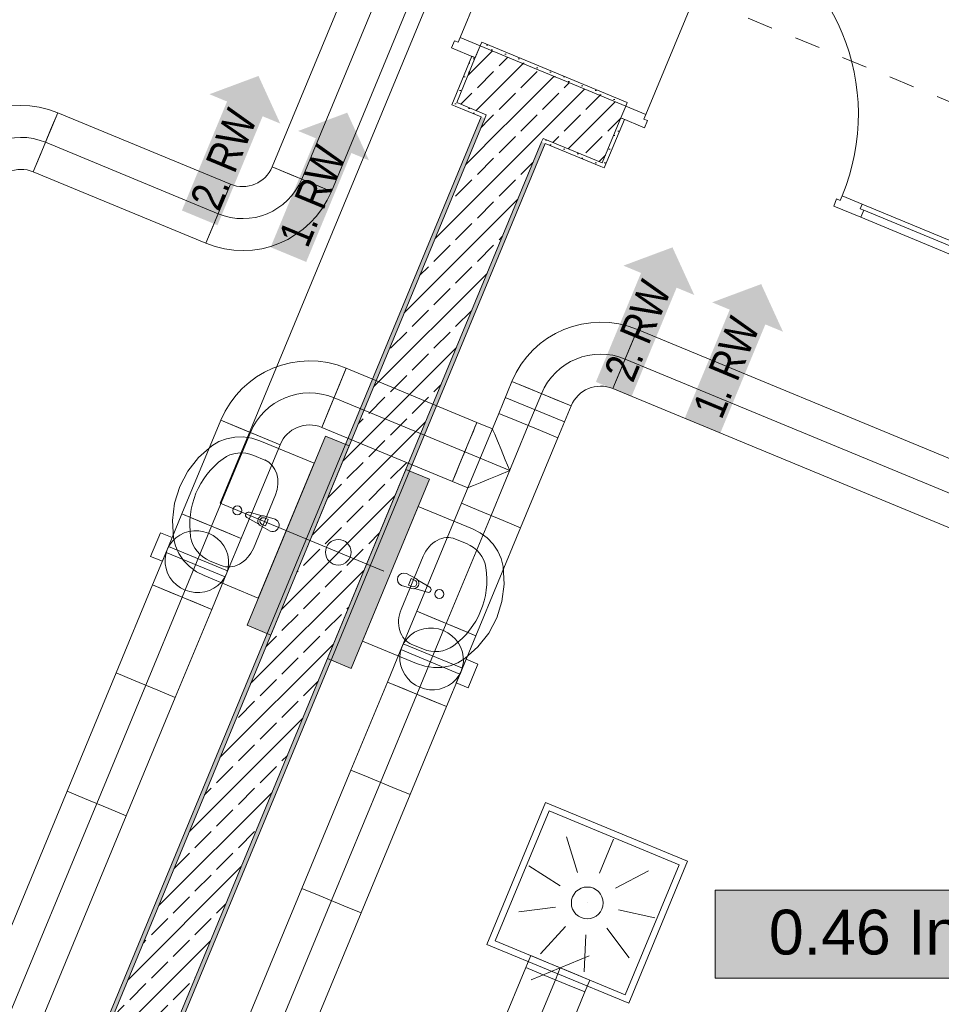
# Model space of a CAD drawing. Header units: metres. Extents: x -80 to 1923, y -189 to 69.
# Tile 66 of 149: x 932.95 to 936.55, y -1.93 to 1.92. Entities that reach past the tile are written whole.
import ezdxf
from ezdxf.enums import TextEntityAlignment as Align

# ---------------------------------------------------------------- set-up
doc = ezdxf.new("R2010")
doc.units = ezdxf.units.M
doc.header["$MEASUREMENT"] = 0
doc.linetypes.add('Strichlinie_ eng', pattern=[0.115, 0.075, -0.04])
doc.linetypes.add('STRICHPUNKT2', pattern=[12.7, 6.35, -3.175, 0, -3.175])
for name, color, linetype in [('70 Entwässerung_Schmutzwasser', 7, 'Continuous'), ('70 Lüftung', 7, 'Continuous'), ('97 Brandschutz', 7, 'Continuous'), ('Neubau_10 Wand außen', 7, 'Continuous'), ('Neubau_10 Wand innen', 7, 'Continuous'), ('Neubau_30 Dach', 7, 'Continuous'), ('Neubau_50 Sanitäreinrichtung', 7, 'Continuous'), ('Neubau_80 Raum', 7, 'Continuous')]:
    doc.layers.add(name, color=color, linetype=linetype)
doc.styles.add('ERSTELLTER_STIL_1', font='ARIALN.TTF')
doc.styles.add('ERSTELLTER_STIL_2', font='ARIALN.TTF')
doc.styles.add('ERSTELLTER_STIL_3', font='arial.ttf')
pattern_1 = [(45, (929.77, 0), (-0.0848528, 0.0848528), []), (45, (929.72758, 0.04243), (-0.0848528, 0.0848528), [0.09, -0.03])]
pattern_2 = [(45, (929.770002, 0), (-0.01767767, 0.01767767), [0, -0.025])]

# ---------------------------------------------------------------- blocks, each defined once
blk = doc.blocks.new('Tür Ol 1-Fl 1S 27_2')
at = {"layer": 'Neubau_10 Wand außen', "color": 7, "linetype": 'Continuous', "lineweight": 13}
for p, q in [((0.67, 0), (0.67, 0.83)), ((-0.755, 0.015), (-0.755, 0)), ((-0.67, 0), (-0.755, 0)), ((-0.755, 0), (-0.755, -0.05)), ((-0.755, 0), (-0.755, -0.05)), ((-0.755, 0), (-0.755, -0.05)), ((-0.245, 0), (-0.67, 0)), ((-0.67, -0.02), (-0.67, 0)), ((-0.16, 0), (-0.245, 0)), ((-0.245, 0), (-0.245, -0.02)), ((-0.16, -0.02), (-0.16, 0)), ((0.67, -0.02), (0.67, 0)), ((0.67, 0), (0.755, 0)), ((0.755, 0.015), (0.755, 0)), ((0.755, 0), (0.755, -0.05)), ((0.755, 0), (0.755, -0.05)), ((0.755, 0), (0.755, -0.05)), ((-0.655, -0.02), (-0.67, -0.02)), ((-0.655, -0.05), (-0.655, -0.02)), ((-0.26, -0.02), (-0.655, -0.02)), ((-0.245, -0.02), (-0.26, -0.02)), ((-0.26, -0.02), (-0.26, -0.05)), ((-0.145, -0.02), (-0.16, -0.02)), ((-0.145, -0.05), (-0.145, -0.02)), ((0.655, -0.05), (0.655, -0.02)), ((0.655, -0.02), (0.67, -0.02)), ((-0.755, -0.05), (-0.655, -0.05)), ((-0.74, -0.05), (-0.74, -0.255)), ((-0.655, -0.05), (-0.26, -0.05)), ((-0.26, -0.05), (-0.145, -0.05)), ((0.755, -0.05), (0.655, -0.05)), ((0.74, -0.05), (0.74, -0.255)), ((-0.755, -0.255), (-0.74, -0.255)), ((0.755, -0.255), (0.74, -0.255))]:
    blk.add_line(p, q, dxfattribs=at)
at = {"layer": 'Neubau_10 Wand außen', "color": 7, "linetype": 'Continuous', "lineweight": 9}
blk.add_arc((0.67, 0), 0.83, 90, 180, dxfattribs=at)
blk = doc.blocks.new('Pfeil gerade 27_2')
at = {"layer": '97 Brandschutz', "linetype": 'Continuous', "lineweight": 18, "true_color": 0x60cd00}
blk.add_hatch(color=72, dxfattribs=at).paths.add_polyline_path([(0.3, 0), (0.1607, 0.1497), (0.1607, 0.0752), (-0.3, 0.0752), (-0.3, -0.0752), (0.1607, -0.0752), (0.1607, -0.1497)])
blk = doc.blocks.new('Inklusives Lernen_0.46_73_1', base_point=(962.2714, -1.1375))
at = {"layer": 'Neubau_80 Raum', "linetype": 'Continuous', "lineweight": 0, "true_color": 0x2a201c}
blk.add_hatch(color=250, dxfattribs=at).paths.add_polyline_path([(935.6628, -1.8247), (938.4604, -1.8247), (938.4604, -1.4809), (935.6628, -1.4809)])
at = {"layer": 'Neubau_80 Raum', "color": 7, "linetype": 'Continuous', "lineweight": 9, "flags": 128}
blk.add_lwpolyline([(935.6628, -1.8247), (938.4604, -1.8247), (938.4604, -1.4809), (935.6628, -1.4809)], close=True, dxfattribs=at)
at = {"layer": 'Neubau_80 Raum', "color": 7, "lineweight": 9}
for tag, height, style, p in [('DUMMY_850', 0.2, 'ERSTELLTER_STIL_1', (963.3567, 0.4022)), ('ROOM_NAME', 0.2, 'ERSTELLTER_STIL_1', (961.0214, 0.3397)), ('ROOM_NUMBER', 0.175, 'ERSTELLTER_STIL_3', (961.1861, -0.2078)), ('measuredNetAreaCode', 0.175, 'ERSTELLTER_STIL_3', (961.1861, -0.7234)), ('perimeterCode', 0.175, 'ERSTELLTER_STIL_3', (961.1861, -1.0672)), ('ceilingHeightCode', 0.175, 'ERSTELLTER_STIL_3', (961.1861, -1.4109)), ('measuredAreaCode', 0.175, 'ERSTELLTER_STIL_3', (961.1861, -1.7547)), ('DUMMY_851_0', 0.175, 'ERSTELLTER_STIL_3', (963.1169, -1.7547)), ('DUMMY_852', 0.175, 'ERSTELLTER_STIL_3', (961.1861, -2.0984)), ('DUMMY_851_1', 0.175, 'ERSTELLTER_STIL_3', (963.1169, -2.0984)), ('DUMMY_853', 0.175, 'ERSTELLTER_STIL_3', (961.1861, -2.4422)), ('DUMMY_851_2', 0.175, 'ERSTELLTER_STIL_3', (963.1169, -2.4422))]:
    blk.add_attdef(tag, text='', height=height, dxfattribs=dict(at, style=style)).set_placement(p, align=Align.TOP_LEFT)
at = {"layer": 'Neubau_80 Raum', "color": 7, "lineweight": 9, "style": 'ERSTELLTER_STIL_3'}
blk.add_attdef('stApartmentId', text='', height=0.175, dxfattribs=at).set_placement((937.0616, -1.6443), align=Align.MIDDLE_CENTER)
blk = doc.blocks.new('Waschbecken 01 27_3')
at = {"layer": 'Neubau_50 Sanitäreinrichtung', "color": 7, "linetype": 'Continuous', "lineweight": 9}
for p, q in [((0.1129, -0.0923), (-0.1129, -0.0923)), ((-0.0136, -0.0971), (-0.0136, -0.0822)), ((-0.0136, -0.0822), (0.0136, -0.0822)), ((0.0136, -0.0822), (0.0136, -0.0971)), ((-0.223, -0.1833), (-0.223, -0.2291)), ((0.223, -0.1833), (0.223, -0.2291))]:
    blk.add_line(p, q, dxfattribs=at)
at = {"layer": 'Neubau_50 Sanitäreinrichtung', "color": 7, "linetype": 'Continuous', "lineweight": 9, "flags": 128}
blk.add_lwpolyline([(-0.285, 0), (-0.285, -0.2291), (-0.2822, -0.2628), (-0.2741, -0.2955), (-0.2608, -0.326), (-0.2427, -0.3534), (-0.2205, -0.3769), (-0.1949, -0.3956), (-0.133, -0.4255), (-0.0674, -0.4438), (0, -0.45), (0.0674, -0.4438), (0.133, -0.4255), (0.1949, -0.3956), (0.2205, -0.3769), (0.2427, -0.3534), (0.2608, -0.326), (0.2741, -0.2955), (0.2822, -0.2628), (0.285, -0.2291), (0.285, 0)], close=True, dxfattribs=at)
blk.add_lwpolyline([(-0.025, -0.0573), (-0.021, -0.0993, 0.12102), (-0.0177, -0.1088), (-0.0111, -0.1617, 0.882566), (0.0111, -0.1617), (0.0177, -0.1088, 0.12102), (0.021, -0.0993), (0.025, -0.0573, 1)], format="xyb", close=True, dxfattribs=at)
at = {"layer": 'Neubau_50 Sanitäreinrichtung', "color": 7, "linetype": 'Continuous', "lineweight": 9}
blk.add_circle((0, -0.2071), 0.0175, dxfattribs=at)
for centre, radius, start, end in [((0, -0.0974), 0.0211, 212.771, 327.229), ((0, -0.0971), 0.0136, 180, 0)]:
    blk.add_arc(centre, radius, start, end, dxfattribs=at)
for centre, major_axis, ratio, start_param, end_param in [((-0.1128, -0.1833), (0.1103, 0), 0.82489, 1.570796, 3.141593), ((0.1128, -0.1833), (0.1103, 0), 0.82489, 0, 1.570796), ((-0.1129, -0.2291), (0, 0.1212), 0.908696, 1.570796, 2.644618), ((0.1129, -0.2291), (0, 0.1212), 0.908696, 3.638567, 4.712389), ((0, 0), (0, 0.3818), 0.908696, 2.644618, 3.638567)]:
    blk.add_ellipse(centre, major_axis=major_axis, ratio=ratio, start_param=start_param, end_param=end_param, dxfattribs=at)

msp = doc.modelspace()

# ---------------------------------------------------------------- hatches: boundary and pattern name
at = {"layer": 'Neubau_10 Wand außen', "linetype": 'Continuous', "lineweight": 0, "true_color": 0x000000}
h = msp.add_hatch(dxfattribs=at)
h.set_pattern_fill('Beton_Stahlbeton_0001', color=18, style=0, pattern_type=2)
h.set_pattern_definition(pattern_1)
h.paths.add_polyline_path([(934.6534, 1.5964), (934.7689, 1.5486), (934.8607, 1.7703), (934.7453, 1.8182), (934.7261, 1.772)])
h = msp.add_hatch(dxfattribs=at)
h.set_pattern_fill('Gips_0001', color=18, style=0, pattern_type=2)
h.set_pattern_definition(pattern_2)
h.paths.add_polyline_path([(934.7453, 1.8182), (935.3134, 1.5828), (935.3192, 1.5967), (934.751, 1.832)])
h = msp.add_hatch(dxfattribs=at)
h.set_pattern_fill('Gips_0001', color=18, style=0, pattern_type=2)
h.set_pattern_definition(pattern_2)
h.paths.add_polyline_path([(934.6338, 1.5883), (934.6477, 1.5826), (934.6534, 1.5964), (934.7261, 1.772), (934.7123, 1.7777)])
h = msp.add_hatch(dxfattribs=at)
h.set_pattern_fill('Beton_Stahlbeton_0001', color=18, style=0, pattern_type=2)
h.set_pattern_definition(pattern_1)
h.paths.add_polyline_path([(935.0825, 1.6785), (934.8607, 1.7703), (934.7689, 1.5486), (934.9906, 1.4567)])
h = msp.add_hatch(dxfattribs=at)
h.set_pattern_fill('Beton_Stahlbeton_0001', color=18, style=0, pattern_type=2)
h.set_pattern_definition(pattern_1)
h.paths.add_polyline_path([(935.0825, 1.6785), (934.9906, 1.4567), (935.2216, 1.3611), (935.2943, 1.5366), (935.3134, 1.5828)])
h = msp.add_hatch(dxfattribs=at)
h.set_pattern_fill('Gips_0001', color=18, style=0, pattern_type=2)
h.set_pattern_definition(pattern_2)
h.paths.add_polyline_path([(934.6477, 1.5826), (934.7493, 1.5405), (934.755, 1.5543), (934.6534, 1.5964)])
h = msp.add_hatch(dxfattribs=at)
h.set_pattern_fill('Gips_0001', color=18, style=0, pattern_type=2)
h.set_pattern_definition(pattern_2)
h.paths.add_polyline_path([(934.7493, 1.5405), (930.7866, -8.0263), (930.8005, -8.032), (934.7632, 1.5347)])
h = msp.add_hatch(dxfattribs=at)
h.set_pattern_fill('Gips_0001', color=18, style=0, pattern_type=2)
h.set_pattern_definition(pattern_2)
h.paths.add_polyline_path([(934.7689, 1.5486), (934.755, 1.5543), (934.7493, 1.5405), (934.7632, 1.5347)])
h = msp.add_hatch(dxfattribs=at)
h.set_pattern_fill('Beton_Stahlbeton_0001', color=18, style=0, pattern_type=2)
h.set_pattern_definition(pattern_1)
h.paths.add_polyline_path([(934.9906, 1.4567), (934.7689, 1.5486), (934.7632, 1.5347), (934.9849, 1.4429)])
h = msp.add_hatch(dxfattribs=at)
h.set_pattern_fill('Beton_Stahlbeton_0001', color=18, style=0, pattern_type=2)
h.set_pattern_definition(pattern_1)
h.paths.add_polyline_path([(934.7632, 1.5347), (930.8005, -8.032), (931.0222, -8.1239), (934.9849, 1.4429)])
h = msp.add_hatch(dxfattribs=at)
h.set_pattern_fill('Gips_0001', color=18, style=0, pattern_type=2)
h.set_pattern_definition(pattern_2)
h.paths.add_polyline_path([(935.2297, 1.3415), (935.3082, 1.5309), (935.2943, 1.5366), (935.2216, 1.3611), (935.2159, 1.3472)])
h = msp.add_hatch(dxfattribs=at)
h.set_pattern_fill('Gips_0001', color=18, style=0, pattern_type=2)
h.set_pattern_definition(pattern_2)
h.paths.add_polyline_path([(931.0361, -8.1296), (934.9987, 1.4371), (934.9849, 1.4429), (931.0222, -8.1239)])
h = msp.add_hatch(dxfattribs=at)
h.set_pattern_fill('Gips_0001', color=18, style=0, pattern_type=2)
h.set_pattern_definition(pattern_2)
h.paths.add_polyline_path([(935.0045, 1.451), (934.9906, 1.4567), (934.9849, 1.4429), (934.9987, 1.4371)])
h = msp.add_hatch(dxfattribs=at)
h.set_pattern_fill('Gips_0001', color=18, style=0, pattern_type=2)
h.set_pattern_definition(pattern_2)
h.paths.add_polyline_path([(935.0045, 1.451), (934.9987, 1.4371), (935.2159, 1.3472), (935.2216, 1.3611)])
at = {"layer": 'Neubau_10 Wand innen', "linetype": 'Continuous', "lineweight": 13}
for points in [[(933.927, -0.4839), (933.8346, -0.4457), (934.1408, 0.2934), (934.2331, 0.2552)], [(934.2411, -0.6141), (934.1487, -0.5758), (934.4549, 0.1633), (934.5473, 0.125)]]:
    msp.add_hatch(color=9, dxfattribs=at).paths.add_polyline_path(points)

# ---------------------------------------------------------------- linework, layer by layer
at = {"layer": '70 Entwässerung_Schmutzwasser', "color": 34, "linetype": 'Continuous', "lineweight": 18, "true_color": 0xa85100}
for p, q in [((933.729, 0.031), (942.0842, 20.2022)), ((934.3686, -0.2339), (933.729, 0.031))]:
    msp.add_line(p, q, dxfattribs=at)
msp.add_circle((934.1909, -0.1603), 0.05, dxfattribs=at)
at = {"layer": '70 Lüftung', "color": 36, "linetype": 'Continuous', "lineweight": 18, "true_color": 0x7e4100}
for p, q in [((934.5736, 2.8921), (933.9329, 1.3454)), ((934.1639, 1.2497), (934.8046, 2.7964)), ((932.9997, 1.3261), (933.0953, 1.557)), ((933.0953, 1.557), (933.0673, 1.4894)), ((933.7696, 1.2777), (933.0953, 1.557)), ((933.0673, 1.4894), (933.0277, 1.3937)), ((933.0277, 1.3937), (932.9997, 1.3261)), ((932.9997, 1.3261), (933.6739, 1.0468)), ((933.9329, 1.3454), (934.1639, 1.2497)), ((934.0006, 1.3174), (933.9329, 1.3454)), ((934.0963, 1.2777), (934.0006, 1.3174)), ((933.7696, 1.2777), (933.6739, 1.0468)), ((933.7696, 1.2777), (933.7416, 1.2101)), ((934.1639, 1.2497), (934.0963, 1.2777)), ((933.7416, 1.2101), (933.702, 1.1144)), ((933.702, 1.1144), (933.6739, 1.0468))]:
    msp.add_line(p, q, dxfattribs=at)
at = {"layer": '70 Lüftung', "color": 36, "linetype": 'STRICHPUNKT2', "lineweight": 18, "true_color": 0x7e4100}
for p, q in [((934.0484, 1.2975), (934.6891, 2.8442)), ((933.7218, 1.1622), (933.0475, 1.4415))]:
    msp.add_line(p, q, dxfattribs=at)
at = {"layer": '70 Lüftung', "color": 70, "linetype": 'Continuous', "lineweight": 18, "true_color": 0x73ff00}
for p, q in [((935.2634, 0.4791), (935.3591, 0.7101)), ((935.3591, 0.7101), (935.3311, 0.6424)), ((938.3619, -0.5337), (935.3591, 0.7101)), ((935.3311, 0.6424), (935.2915, 0.5468)), ((934.1266, 0.3276), (934.2223, 0.5586)), ((934.1943, 0.491), (934.2223, 0.5586)), ((934.7326, 0.3472), (934.2223, 0.5586)), ((935.2915, 0.5468), (935.2634, 0.4791)), ((934.8691, 0.5071), (934.8175, 0.3824)), ((935.1001, 0.4115), (934.8691, 0.5071)), ((934.8691, 0.5071), (934.9368, 0.4791)), ((934.1546, 0.3953), (934.1943, 0.491)), ((934.9368, 0.4791), (935.0325, 0.4395)), ((935.2634, 0.4791), (938.2662, -0.7647)), ((934.8433, 0.4448), (935.0743, 0.3491)), ((935.0325, 0.4395), (935.1001, 0.4115)), ((934.1266, 0.3276), (934.1546, 0.3953)), ((935.0485, 0.2867), (935.1001, 0.4115)), ((933.7323, 0.3557), (933.5805, -0.0108)), ((933.9633, 0.26), (933.7323, 0.3557)), ((933.8, 0.3276), (933.7323, 0.3557)), ((934.8175, 0.3824), (934.6721, 0.0313)), ((934.7045, 0.2796), (934.7326, 0.3472)), ((934.7326, 0.3472), (934.7309, 0.3433)), ((934.7926, 0.3224), (934.7326, 0.3472)), ((934.8175, 0.3824), (934.8851, 0.3544)), ((934.8175, 0.3824), (934.8851, 0.3544)), ((934.8851, 0.3544), (934.9808, 0.3148)), ((934.8851, 0.3544), (934.9808, 0.3148)), ((933.8956, 0.288), (933.8, 0.3276)), ((934.1266, 0.3276), (934.6369, 0.1163)), ((934.7185, 0.3134), (934.7086, 0.2895)), ((934.7261, 0.3318), (934.7185, 0.3134)), ((934.7309, 0.3433), (934.7261, 0.3318)), ((934.7926, 0.3224), (934.7949, 0.3168)), ((934.7949, 0.3168), (934.8017, 0.3005)), ((934.9808, 0.3148), (935.0485, 0.2867)), ((934.9808, 0.3148), (935.0485, 0.2867)), ((933.9633, 0.26), (933.8956, 0.288)), ((934.6649, 0.1839), (934.7045, 0.2796)), ((934.7086, 0.2895), (934.6971, 0.2616)), ((934.8017, 0.3005), (934.8124, 0.2745)), ((934.8124, 0.2745), (934.8264, 0.2407)), ((934.903, -0.0643), (935.0485, 0.2867)), ((933.8115, -0.1065), (933.9633, 0.26)), ((934.6847, 0.2318), (934.6723, 0.2019)), ((934.6971, 0.2616), (934.6847, 0.2318)), ((934.8264, 0.2407), (934.8427, 0.2013)), ((934.6723, 0.2019), (934.6608, 0.174)), ((934.8427, 0.2013), (934.8603, 0.159)), ((934.6369, 0.1163), (934.6649, 0.1839)), ((934.6608, 0.174), (934.6509, 0.1501)), ((934.8603, 0.159), (934.818, 0.1415)), ((934.6385, 0.1202), (934.6369, 0.1163)), ((934.6969, 0.0914), (934.6369, 0.1163)), ((934.6433, 0.1317), (934.6385, 0.1202)), ((934.6509, 0.1501), (934.6433, 0.1317)), ((934.7786, 0.1252), (934.7448, 0.1112)), ((934.818, 0.1415), (934.7786, 0.1252)), ((934.7025, 0.0937), (934.6969, 0.0914)), ((934.7188, 0.1005), (934.7025, 0.0937)), ((934.7448, 0.1112), (934.7188, 0.1005)), ((934.6721, 0.0313), (934.4973, -0.3905)), ((934.6721, 0.0313), (934.7397, 0.0033)), ((934.7397, 0.0033), (934.6721, 0.0313)), ((934.7397, 0.0033), (934.8354, -0.0363)), ((934.8354, -0.0363), (934.7397, 0.0033)), ((933.6482, -0.0388), (933.5805, -0.0108)), ((934.8354, -0.0363), (934.903, -0.0643)), ((934.903, -0.0643), (934.8354, -0.0363)), ((933.7439, -0.0784), (933.6482, -0.0388)), ((934.7283, -0.4862), (934.903, -0.0643)), ((933.8115, -0.1065), (933.7439, -0.0784)), ((933.4657, -0.288), (933.3233, -0.6318)), ((933.4657, -0.288), (933.5334, -0.316)), ((933.5334, -0.316), (933.629, -0.3556)), ((933.5543, -0.7274), (933.6967, -0.3836)), ((933.629, -0.3556), (933.6967, -0.3836)), ((934.565, -0.4186), (934.4973, -0.3905)), ((934.6606, -0.4582), (934.565, -0.4186)), ((934.7283, -0.4862), (934.6606, -0.4582)), ((933.3233, -0.6318), (933.132, -1.0937)), ((933.3233, -0.6318), (933.391, -0.6598)), ((933.3233, -0.6318), (933.391, -0.6598)), ((933.391, -0.6598), (933.4866, -0.6994)), ((933.391, -0.6598), (933.4866, -0.6994)), ((934.3825, -0.6677), (934.2401, -1.0115)), ((934.4502, -0.6957), (934.3825, -0.6677)), ((933.363, -1.1894), (933.5543, -0.7274)), ((933.4866, -0.6994), (933.5543, -0.7274)), ((933.4866, -0.6994), (933.5543, -0.7274)), ((934.5458, -0.7353), (934.4502, -0.6957)), ((934.4711, -1.1072), (934.6135, -0.7634)), ((934.6135, -0.7634), (934.5458, -0.7353)), ((934.2401, -1.0115), (934.0488, -1.4734)), ((934.3078, -1.0395), (934.2401, -1.0115)), ((934.3078, -1.0395), (934.2401, -1.0115)), ((934.4034, -1.0791), (934.3078, -1.0395)), ((934.4034, -1.0791), (934.3078, -1.0395)), ((933.132, -1.0937), (932.7217, -2.0843)), ((933.132, -1.0937), (933.1996, -1.1217)), ((933.132, -1.0937), (933.1996, -1.1217)), ((934.2797, -1.5691), (934.4711, -1.1072)), ((934.4711, -1.1072), (934.4034, -1.0791)), ((934.4711, -1.1072), (934.4034, -1.0791)), ((933.1996, -1.1217), (933.2953, -1.1613)), ((933.1996, -1.1217), (933.2953, -1.1613)), ((932.9526, -2.1799), (933.363, -1.1894)), ((933.2953, -1.1613), (933.363, -1.1894)), ((933.2953, -1.1613), (933.363, -1.1894)), ((934.0488, -1.4734), (933.6385, -2.464)), ((934.0488, -1.4734), (934.1164, -1.5015)), ((934.1164, -1.5015), (934.0488, -1.4734)), ((934.1164, -1.5015), (934.2121, -1.5411)), ((934.2121, -1.5411), (934.1164, -1.5015)), ((933.8694, -2.5597), (934.2797, -1.5691)), ((934.2121, -1.5411), (934.2797, -1.5691)), ((934.2797, -1.5691), (934.2121, -1.5411))]:
    msp.add_line(p, q, dxfattribs=at)
at = {"layer": '70 Lüftung', "color": 70, "linetype": 'STRICHPUNKT2', "lineweight": 18, "true_color": 0x73ff00}
for p, q in [((938.3141, -0.6492), (935.3113, 0.5946)), ((934.1744, 0.4431), (934.6847, 0.2318)), ((934.933, 0.3346), (934.9846, 0.4593)), ((933.696, -0.0586), (933.8478, 0.3078)), ((934.7875, -0.0165), (934.933, 0.3346)), ((934.8603, 0.159), (934.6847, 0.2318)), ((934.6128, -0.4384), (934.7875, -0.0165)), ((933.5812, -0.3358), (933.4388, -0.6796)), ((933.4388, -0.6796), (933.2475, -1.1415)), ((934.3556, -1.0593), (934.498, -0.7155)), ((934.1642, -1.5213), (934.3556, -1.0593)), ((933.2475, -1.1415), (932.8372, -2.1321)), ((934.1642, -1.5213), (933.7539, -2.5118))]:
    msp.add_line(p, q, dxfattribs=at)
at = {"layer": '70 Lüftung', "color": 253, "linetype": 'Continuous', "lineweight": 18, "true_color": 0xaaaaaa}
for p, q in [((933.5277, -0.1383), (933.5805, -0.0108)), ((933.5805, -0.0108), (933.8115, -0.1065)), ((933.6079, -0.0794), (933.6271, -0.0767)), ((933.6271, -0.0767), (933.6466, -0.077)), ((933.4961, -0.084), (933.4578, -0.1764)), ((933.4961, -0.084), (933.5423, -0.1032)), ((933.5423, -0.1032), (933.504, -0.1956)), ((933.543, -0.1175), (933.5566, -0.1043)), ((933.5566, -0.1043), (933.5722, -0.0933)), ((933.5722, -0.0933), (933.5894, -0.085)), ((933.5894, -0.085), (933.6079, -0.0794)), ((933.6466, -0.077), (933.6659, -0.0802)), ((933.6659, -0.0802), (933.6845, -0.0863)), ((933.6845, -0.0863), (933.702, -0.0952)), ((933.702, -0.0952), (933.718, -0.1066)), ((933.718, -0.1066), (933.732, -0.1201)), ((933.7587, -0.234), (933.8115, -0.1065)), ((933.4657, -0.288), (933.5277, -0.1383)), ((933.5174, -0.1673), (933.5231, -0.1494)), ((933.5212, -0.1542), (933.5251, -0.1446)), ((933.5231, -0.1494), (933.5317, -0.1326)), ((933.5251, -0.1446), (933.5279, -0.1378)), ((933.7589, -0.2335), (933.5279, -0.1378)), ((933.5317, -0.1326), (933.543, -0.1175)), ((933.732, -0.1201), (933.7436, -0.1356)), ((933.7436, -0.1356), (933.7527, -0.1526)), ((933.7527, -0.1526), (933.759, -0.1707)), ((933.4578, -0.1764), (933.504, -0.1956)), ((933.5146, -0.186), (933.5174, -0.1673)), ((933.5149, -0.2049), (933.5146, -0.186)), ((933.5183, -0.1609), (933.5212, -0.1542)), ((933.5183, -0.1609), (933.7493, -0.2566)), ((933.759, -0.1707), (933.7624, -0.1895)), ((933.7624, -0.1895), (933.7626, -0.2084)), ((933.5182, -0.2237), (933.5149, -0.2049)), ((933.5245, -0.2418), (933.5182, -0.2237)), ((933.7599, -0.2271), (933.7541, -0.245)), ((933.7626, -0.2084), (933.7599, -0.2271)), ((933.5336, -0.2588), (933.5245, -0.2418)), ((933.5453, -0.2743), (933.5336, -0.2588)), ((933.6967, -0.3836), (933.7587, -0.234)), ((933.7455, -0.2618), (933.7343, -0.277)), ((933.7541, -0.245), (933.7455, -0.2618)), ((933.7493, -0.2566), (933.7521, -0.2498)), ((933.7521, -0.2498), (933.7561, -0.2403)), ((933.7561, -0.2403), (933.7589, -0.2335)), ((933.4657, -0.288), (933.6967, -0.3836)), ((933.5593, -0.2879), (933.5453, -0.2743)), ((933.5752, -0.2992), (933.5593, -0.2879)), ((933.5927, -0.3081), (933.5752, -0.2992)), ((933.7051, -0.3011), (933.6878, -0.3094)), ((933.7207, -0.2902), (933.7051, -0.3011)), ((933.7343, -0.277), (933.7207, -0.2902)), ((933.6113, -0.3142), (933.5927, -0.3081)), ((933.6306, -0.3174), (933.6113, -0.3142)), ((933.6501, -0.3177), (933.6306, -0.3174)), ((933.6693, -0.315), (933.6501, -0.3177)), ((933.6878, -0.3094), (933.6693, -0.315)), ((934.4973, -0.3905), (934.4353, -0.5402)), ((934.7283, -0.4862), (934.4973, -0.3905)), ((934.5062, -0.4647), (934.5247, -0.4591)), ((934.5247, -0.4591), (934.5439, -0.4565)), ((934.5439, -0.4565), (934.5634, -0.4567)), ((934.5634, -0.4567), (934.5827, -0.46)), ((934.5827, -0.46), (934.6013, -0.4661)), ((934.4485, -0.5124), (934.4598, -0.4972)), ((934.4598, -0.4972), (934.4733, -0.484)), ((934.4733, -0.484), (934.489, -0.4731)), ((934.489, -0.4731), (934.5062, -0.4647)), ((934.6013, -0.4661), (934.6188, -0.4749)), ((934.6188, -0.4749), (934.6348, -0.4863)), ((934.6348, -0.4863), (934.6487, -0.4999)), ((934.6487, -0.4999), (934.6604, -0.5154)), ((934.7283, -0.4862), (934.6663, -0.6359)), ((934.4341, -0.547), (934.4399, -0.5291)), ((934.4379, -0.5339), (934.4351, -0.5407)), ((934.4419, -0.5243), (934.4379, -0.5339)), ((934.4399, -0.5291), (934.4485, -0.5124)), ((934.4447, -0.5176), (934.4419, -0.5243)), ((934.6757, -0.6132), (934.4447, -0.5176)), ((934.6604, -0.5154), (934.6695, -0.5324)), ((934.6695, -0.5324), (934.6758, -0.5505)), ((934.4353, -0.5402), (934.3825, -0.6677)), ((934.4314, -0.5657), (934.4341, -0.547)), ((934.4317, -0.5847), (934.4314, -0.5657)), ((934.4351, -0.5407), (934.6661, -0.6363)), ((934.6758, -0.5505), (934.6791, -0.5692)), ((934.6791, -0.5692), (934.6794, -0.5882)), ((934.435, -0.6034), (934.4317, -0.5847)), ((934.4413, -0.6215), (934.435, -0.6034)), ((934.6517, -0.671), (934.69, -0.5786)), ((934.6766, -0.6069), (934.6709, -0.6248)), ((934.6757, -0.6132), (934.6729, -0.62)), ((934.6794, -0.5882), (934.6766, -0.6069)), ((934.7362, -0.5977), (934.69, -0.5786)), ((934.6979, -0.6901), (934.7362, -0.5977)), ((934.4504, -0.6385), (934.4413, -0.6215)), ((934.4621, -0.654), (934.4504, -0.6385)), ((934.6663, -0.6359), (934.6135, -0.7634)), ((934.6623, -0.6415), (934.651, -0.6567)), ((934.6709, -0.6248), (934.6623, -0.6415)), ((934.6689, -0.6296), (934.6661, -0.6363)), ((934.6729, -0.62), (934.6689, -0.6296)), ((934.6135, -0.7634), (934.3825, -0.6677)), ((934.476, -0.6676), (934.4621, -0.654)), ((934.492, -0.679), (934.476, -0.6676)), ((934.5095, -0.6878), (934.492, -0.679)), ((934.5281, -0.6939), (934.5095, -0.6878)), ((934.6046, -0.6892), (934.5861, -0.6948)), ((934.6218, -0.6808), (934.6046, -0.6892)), ((934.6374, -0.6699), (934.6218, -0.6808)), ((934.651, -0.6567), (934.6374, -0.6699)), ((934.6979, -0.6901), (934.6517, -0.671)), ((934.5474, -0.6972), (934.5281, -0.6939)), ((934.5669, -0.6975), (934.5474, -0.6972)), ((934.5861, -0.6948), (934.5669, -0.6975)), ((934.7711, -1.6925), (935.0007, -1.1381)), ((935.0007, -1.1381), (935.555, -1.3677)), ((934.8037, -1.6789), (935.0142, -1.1708)), ((935.0142, -1.1708), (935.5224, -1.3813)), ((935.0819, -1.2726), (935.1255, -1.4109)), ((935.2664, -1.2807), (935.2109, -1.4146)), ((935.3119, -1.8894), (935.5224, -1.3813)), ((935.3254, -1.9221), (935.555, -1.3677)), ((934.9353, -1.385), (935.0576, -1.4629)), ((935.4025, -1.4054), (935.2739, -1.4724)), ((935.1631, -1.5301), (935.1631, -1.5301)), ((934.8954, -1.5653), (935.0391, -1.5464)), ((935.4267, -1.5885), (935.2851, -1.5572)), ((934.9806, -1.7292), (935.0786, -1.6223)), ((935.3274, -1.7443), (935.2391, -1.6293)), ((934.7711, -1.6925), (935.3254, -1.9221)), ((934.8037, -1.6789), (935.3119, -1.8894)), ((935.1513, -1.7998), (935.1576, -1.655)), ((934.9423, -1.7363), (934.9232, -1.7825)), ((934.9423, -1.7363), (935.01, -1.7644)), ((934.9446, -1.8311), (935.171, -1.7373)), ((935.01, -1.7644), (935.1057, -1.804)), ((934.9232, -1.7825), (934.9908, -1.8106)), ((935.1057, -1.804), (935.1733, -1.832)), ((934.9908, -1.8106), (935.0865, -1.8502)), ((935.1542, -1.8782), (935.1733, -1.832)), ((935.0865, -1.8502), (935.1542, -1.8782))]:
    msp.add_line(p, q, dxfattribs=at)
at = {"layer": '70 Lüftung', "color": 253, "linetype": 'STRICHPUNKT2', "lineweight": 18, "true_color": 0xaaaaaa}
for p, q in [((933.696, -0.0586), (933.5812, -0.3358)), ((934.498, -0.7155), (934.6128, -0.4384)), ((935.0387, -1.8304), (935.0578, -1.7842))]:
    msp.add_line(p, q, dxfattribs=at)
at = {"layer": '70 Lüftung', "color": 5, "linetype": 'Continuous', "lineweight": 18}
for p, q in [((934.9232, -1.7825), (934.6625, -2.4119)), ((934.9908, -1.8106), (934.9232, -1.7825)), ((935.0865, -1.8502), (934.9908, -1.8106)), ((934.8935, -2.5076), (935.1542, -1.8782)), ((935.1542, -1.8782), (935.0865, -1.8502))]:
    msp.add_line(p, q, dxfattribs=at)
at = {"layer": '70 Lüftung', "color": 5, "linetype": 'STRICHPUNKT2', "lineweight": 18}
msp.add_line((934.778, -2.4598), (935.0387, -1.8304), dxfattribs=at)
at = {"layer": '70 Lüftung', "color": 253, "linetype": 'Continuous', "lineweight": 18, "true_color": 0xaaaaaa}
msp.add_circle((935.1631, -1.5301), 0.062, dxfattribs=at)
at = {"layer": '70 Lüftung', "color": 36, "linetype": 'Continuous', "lineweight": 18, "true_color": 0x7e4100}
for centre, radius, start, end in [((932.9518, 1.2106), 0.375, 67.5, 157.5), ((932.9518, 1.2106), 0.125, 67.5, 157.5), ((933.8174, 1.3932), 0.125, 247.5, 337.5), ((933.8174, 1.3932), 0.375, 247.5, 337.5)]:
    msp.add_arc(centre, radius, start, end, dxfattribs=at)
at = {"layer": '70 Lüftung', "color": 36, "linetype": 'STRICHPUNKT2', "lineweight": 18, "true_color": 0x7e4100}
for centre, start, end in [((932.9518, 1.2106), 67.5, 157.5), ((933.8174, 1.3932), 247.5, 337.5)]:
    msp.add_arc(centre, 0.25, start, end, dxfattribs=at)
at = {"layer": '70 Lüftung', "color": 70, "linetype": 'Continuous', "lineweight": 18, "true_color": 0x73ff00}
for centre, radius in [((935.2156, 0.3636), 0.375), ((934.0788, 0.2121), 0.375), ((935.2156, 0.3636), 0.125), ((934.0788, 0.2121), 0.125)]:
    msp.add_arc(centre, radius, 67.5, 157.5, dxfattribs=at)
at = {"layer": '70 Lüftung', "color": 70, "linetype": 'STRICHPUNKT2', "lineweight": 18, "true_color": 0x73ff00}
for centre in [(935.2156, 0.3636), (934.0788, 0.2121)]:
    msp.add_arc(centre, 0.25, 67.5, 157.5, dxfattribs=at)
at = {"layer": 'Neubau_10 Wand außen', "color": 7, "linetype": 'Continuous', "lineweight": 13}
for p, q in [((934.7453, 1.8182), (934.7261, 1.772)), ((934.751, 1.832), (934.7453, 1.8182)), ((934.8607, 1.7703), (934.7453, 1.8182)), ((934.7123, 1.7777), (934.6338, 1.5883)), ((934.6534, 1.5964), (934.7261, 1.772)), ((934.7261, 1.772), (934.7123, 1.7777)), ((935.0825, 1.6785), (934.8607, 1.7703)), ((935.3134, 1.5828), (935.0825, 1.6785)), ((934.6477, 1.5826), (934.6338, 1.5883)), ((934.6534, 1.5964), (934.7689, 1.5486)), ((935.3134, 1.5828), (935.2943, 1.5366)), ((935.3192, 1.5967), (935.3134, 1.5828)), ((934.7689, 1.5486), (934.7632, 1.5347)), ((934.7689, 1.5486), (934.7632, 1.5347)), ((934.7632, 1.5347), (930.8005, -8.032)), ((935.2216, 1.3611), (935.2943, 1.5366)), ((935.3082, 1.5309), (935.2297, 1.3415)), ((935.2943, 1.5366), (935.3082, 1.5309)), ((931.0222, -8.1239), (934.9849, 1.4429)), ((934.9849, 1.4429), (934.9906, 1.4567)), ((934.9849, 1.4429), (934.9906, 1.4567)), ((934.9906, 1.4567), (935.2216, 1.3611)), ((935.2159, 1.3472), (935.2297, 1.3415))]:
    msp.add_line(p, q, dxfattribs=at)
at = {"layer": 'Neubau_10 Wand außen', "color": 7, "linetype": 'Continuous', "lineweight": 13, "flags": 128}
for points in [[(935.3192, 1.5967), (934.751, 1.832)], [(934.6477, 1.5826), (934.7493, 1.5405)], [(934.7493, 1.5405), (930.7866, -8.0263)], [(931.0361, -8.1296), (934.9987, 1.4371)], [(934.9987, 1.4371), (935.2159, 1.3472)]]:
    msp.add_lwpolyline(points, dxfattribs=at)
at = {"layer": 'Neubau_10 Wand innen', "color": 7, "linetype": 'Continuous', "lineweight": 9, "flags": 128}
for points in [[(933.927, -0.4839), (933.8346, -0.4457), (934.1408, 0.2934), (934.2331, 0.2552)], [(934.2411, -0.6141), (934.1487, -0.5758), (934.4549, 0.1633), (934.5473, 0.125)]]:
    msp.add_lwpolyline(points, close=True, dxfattribs=at)
at = {"layer": 'Neubau_30 Dach', "color": 7, "linetype": 'Strichlinie_ eng', "lineweight": 9}
msp.add_line((943.0898, -1.0971), (926.8785, 5.6179), dxfattribs=at)

# ---------------------------------------------------------------- block references
at = {"layer": '97 Brandschutz', "color": 7, "linetype": 'Continuous', "lineweight": 13, "xscale": -1, "rotation": 247.4999984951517}
for p in [(933.7645, 1.4234), (934.111, 1.2799), (935.3813, 0.7537), (935.7278, 0.6102)]:
    msp.add_blockref('Pfeil gerade 27_2', p, dxfattribs=at)
at = {"layer": 'Neubau_10 Wand außen', "color": 7, "linetype": 'Continuous', "lineweight": 13, "rotation": 337.5000000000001}
msp.add_blockref('Tür Ol 1-Fl 1S 27_2', (934.0477, 2.1071), dxfattribs=at)
at = {"layer": 'Neubau_10 Wand außen', "color": 7, "linetype": 'Continuous', "lineweight": 13, "xscale": -1, "rotation": 337.5000000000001}
msp.add_blockref('Tür Ol 1-Fl 1S 27_2', (936.011, 1.2939), dxfattribs=at)
at = {"layer": 'Neubau_50 Sanitäreinrichtung', "color": 7, "linetype": 'Continuous', "lineweight": 13, "xscale": -1, "rotation": 247.4999999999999}
msp.add_blockref('Waschbecken 01 27_3', (933.9877, -0.0761), dxfattribs=at)
at = {"layer": 'Neubau_50 Sanitäreinrichtung', "color": 7, "linetype": 'Continuous', "lineweight": 13, "rotation": 67.50000000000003}
msp.add_blockref('Waschbecken 01 27_3', (934.3942, -0.2445), dxfattribs=at)
at = {"layer": 'Neubau_80 Raum', "color": 7, "linetype": 'Continuous', "lineweight": 13}
ref = msp.add_blockref('Inklusives Lernen_0.46_73_1', (962.2714, -1.1375), dxfattribs=at)
ref.add_attrib('stApartmentId', ' 0.46 Inklusives Lernen', dxfattribs={"color": 7, "lineweight": 9, "height": 0.175, "style": 'ERSTELLTER_STIL_3'}).set_placement((937.0616, -1.6443), align=Align.MIDDLE_CENTER)

# ---------------------------------------------------------------- texts
at = {"layer": '97 Brandschutz', "color": 7, "linetype": 'Continuous', "lineweight": 9, "char_height": 0.125, "attachment_point": 1, "rotation": 67.5, "style": 'ERSTELLTER_STIL_2'}
for s, insert in [('\\A1;{\\pql;\\fArial Narrow|b0|i0|c0|p0;\\W1.000000;2\\fArial Narrow|b0|i0|c0|p0;\\W1.000000;. RW}', (933.6087, 1.2152)), ('\\A1;{\\pql;\\fArial Narrow|b0|i0|c0|p0;\\W1.000000;1. RW}', (933.9551, 1.0717)), ('\\A1;{\\pql;\\fArial Narrow|b0|i0|c0|p0;\\W1.000000;2\\fArial Narrow|b0|i0|c0|p0;\\W1.000000;. RW}', (935.2255, 0.5455)), ('\\A1;{\\pql;\\fArial Narrow|b0|i0|c0|p0;\\W1.000000;1. RW}', (935.5719, 0.402))]:
    msp.add_mtext(s, dxfattribs=dict(at, insert=insert))

doc.saveas('drawing.dxf')
